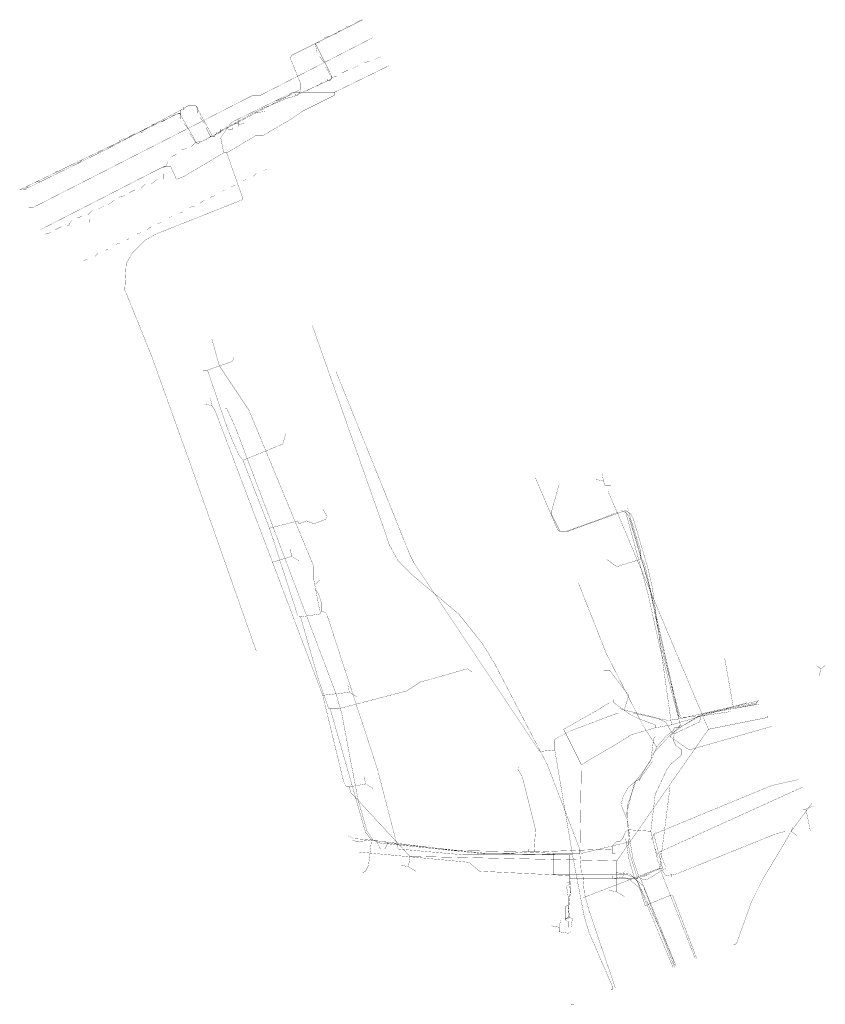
# Model space of a CAD drawing. Header units: metres. Extents: x 189710 to 199671, y 580425 to 586712.
# Tile 33 of 41: x 193957 to 194139, y 582523 to 582745. Entities that reach past the tile are written whole.
import ezdxf

# ---------------------------------------------------------------- set-up
doc = ezdxf.new("R2010")
doc.units = ezdxf.units.M
for name, color, linetype, lineweight in [('B-OI-KL-datatransport_BT Nederland-G', 3, 'DATA_BT', 18), ('B-OI-KL-datatransport_KPN-G', 3, 'DATA_KPN', 18), ('B-OI-KL-datatransport_Prorail-G', 3, 'DATA_PRORAIL', 18), ('B-OI-KL-datatransport_UPC-G', 3, 'DATA_UPC', 18), ('B-OI-KL-gas lage druk_Stedin-G', 40, 'GAS_LD_STEDIN', 18), ('B-OI-KL-laagspanning_Liander-G', 14, 'LS_LIANDER', 18), ('B-OI-KL-middenspanning_Liander-G', 12, 'MS_LIANDER', 18), ('B-OI-KL-middenspanning_Prorail-G', 12, 'MS_PRORAIL', 18), ('B-OI-KL-overig_Prorail-G', 7, 'OVERIG_PRORAIL', 18), ('B-OI-KL-overig_Wetterskip Fryslan-G', 7, 'OVERIG_WETTERSKIP', 18), ('B-OI-KL-riool onder druk_Gemeente-G', 212, 'RIO_DRUK_GEMEENTELIJK', 18), ('B-OI-KL-riool vrijverval_Gemeente-G', 211, 'RIO_VRIJVERVAL_GEMEENTELIJK', 18), ('B-OI-KL-water_Vitens-G', 5, 'WATER_VITENS', 18)]:
    doc.layers.add(name, color=color, linetype=linetype, lineweight=lineweight)
doc.styles.add('rtw_iso', font='iso-rtw.shx')
doc.linetypes.add('DATA_BT', pattern='A,12.7,-5.08,["BTDA",rtw_iso,S=2.54,R=0,X=-2.54,Y=-1.27],-6.35', length=24.13)
doc.linetypes.add('DATA_KPN', pattern='A,12.7,-5.08,["KPDA",rtw_iso,S=2.54,R=0,X=-2.54,Y=-1.27],-6.35', length=24.13)
doc.linetypes.add('DATA_PRORAIL', pattern='A,12.7,-5.08,["PLDA",rtw_iso,S=2.54,R=0,X=-2.54,Y=-1.27],-6.35', length=24.13)
doc.linetypes.add('DATA_UPC', pattern='A,12.7,-5.08,["UPDA",rtw_iso,S=2.54,R=0,X=-2.54,Y=-1.27],-6.35', length=24.13)
doc.linetypes.add('GAS_LD_STEDIN', pattern='A,12.7,-5.08,["STLD",rtw_iso,S=2.54,R=0,X=-2.54,Y=-1.27],-6.35', length=24.13)
doc.linetypes.add('LS_LIANDER', pattern='A,12.7,-5.08,["LILS",rtw_iso,S=2.54,R=0,X=-2.54,Y=-1.27],-6.35', length=24.13)
doc.linetypes.add('MS_LIANDER', pattern='A,12.7,-5.08,["LIMS",rtw_iso,S=2.54,R=0,X=-2.54,Y=-1.27],-6.35', length=24.13)
doc.linetypes.add('MS_PRORAIL', pattern='A,12.7,-5.08,["PLMS",rtw_iso,S=2.54,R=0,X=-2.54,Y=-1.27],-6.35', length=24.13)
doc.linetypes.add('OVERIG_PRORAIL', pattern='A,12.7,-5.08,["PLOV",rtw_iso,S=2.54,R=0,X=-2.54,Y=-1.27],-6.35', length=24.13)
doc.linetypes.add('OVERIG_WETTERSKIP', pattern='A,12.7,-5.08,["WFOV",rtw_iso,S=2.54,R=0,X=-2.54,Y=-1.27],-6.35', length=24.13)
doc.linetypes.add('RIO_DRUK_GEMEENTELIJK', pattern='A,12.7,-5.08,["GEDR",rtw_iso,S=2.54,R=0,X=-2.54,Y=-1.27],-6.35', length=24.13)
doc.linetypes.add('RIO_VRIJVERVAL_GEMEENTELIJK', pattern='A,12.7,-5.08,["GEVV",rtw_iso,S=2.54,R=0,X=-2.54,Y=-1.27],-6.35', length=24.13)
doc.linetypes.add('WATER_VITENS', pattern='A,12.7,-5.08,["VIWL",rtw_iso,S=2.54,R=0,X=-2.54,Y=-1.27],-6.35', length=24.13)

msp = doc.modelspace()

# ---------------------------------------------------------------- linework, layer by layer
at = {"layer": 'B-OI-KL-datatransport_BT Nederland-G', "ltscale": 0.5, "const_width": 0.05, "flags": 128}
msp.add_lwpolyline([(194037.17, 582740.83), (194011.83, 582727.83), (194010.17, 582727.83), (194008.83, 582727.17), (193960.5, 582702.5), (193959.5, 582702.5), (193959.5, 582702.83)], dxfattribs=at)
at = {"layer": 'B-OI-KL-datatransport_KPN-G', "ltscale": 0.5, "const_width": 0.05, "flags": 128}
for points in [[(194028.5, 582728.5), (194040.83, 582734.5)], [(194028.5, 582728.5), (194019.17, 582728.5), (194018.5, 582728.17), (194005.5, 582721.83), (194004.83, 582721.17), (194002.83, 582718.17)], [(194028.5, 582728.5), (194028.5, 582727.83), (194021.17, 582724.17), (194018.83, 582722.5), (194012.5, 582718.83), (194010.83, 582718.83), (194009.83, 582718.17), (194004.17, 582714.83)], [(194002.83, 582718.17), (194002.17, 582718.17)], [(194002.83, 582718.17), (194003.5, 582714.83)], [(194003.5, 582714.83), (193994.5, 582709.5), (193992.83, 582708.83), (193991.5, 582711.83), (193990.17, 582711.83), (193988.17, 582710.83), (193962.17, 582697.5)], [(194004.17, 582714.83), (194007.83, 582704.5), (194007.5, 582704.17), (193988.17, 582696.5), (193985.83, 582695.17), (193982.83, 582692.17), (193982.5, 582691.5), (193981.5, 582689.83), (193981.17, 582683.83), (193981.5, 582683.17), (193987.17, 582669.17), (193996.5, 582643.17), (194010.83, 582602.5)], [(194003.5, 582714.83), (194004.17, 582714.83)], [(193973.17, 582699.83), (193973.17, 582699.17)], [(194037.17, 582559.83), (194035.83, 582561.83), (194033.83, 582568.83), (194032.17, 582577.5), (194030.17, 582588.17), (194028.83, 582592.83), (194006.17, 582652.83), (194004.17, 582657.17), (194003.83, 582657.17)], [(194104.5, 582585.83), (194100.17, 582616.83), (194099.17, 582621.17), (194095.83, 582632.5), (194095.17, 582633.5), (194094.17, 582634.17), (194081.17, 582629.5), (194079.17, 582629.5), (194078.83, 582629.83), (194073.83, 582641.5)], [(194091.5, 582590.83), (194090.5, 582590.83), (194087.83, 582589.17), (194080.17, 582584.83), (194084.17, 582576.83)], [(194091.5, 582590.83), (194091.5, 582591.5)], [(194091.5, 582590.83), (194095.17, 582588.17), (194097.17, 582587.17), (194100.83, 582585.83), (194100.83, 582585.17)], [(194104.5, 582585.83), (194121.5, 582590.83), (194123.83, 582590.83)], [(194100.83, 582585.17), (194095.17, 582583.5), (194094.83, 582583.17), (194084.17, 582576.83)], [(194104.5, 582585.83), (194100.83, 582585.17)], [(194084.17, 582576.83), (194083.83, 582556.83)], [(194134.83, 582566.83), (194134.17, 582566.83)], [(194134.83, 582566.83), (194136.5, 582567.5)], [(194134.83, 582566.83), (194135.83, 582561.83)], [(194037.17, 582559.83), (194033.5, 582559.5), (194032.5, 582559.83), (194032.5, 582560.17)], [(194037.17, 582559.83), (194038.83, 582559.17), (194048.5, 582558.17), (194061.5, 582556.83), (194067.83, 582556.83), (194072.17, 582557.17)], [(194072.17, 582557.17), (194072.17, 582557.83)], [(194072.17, 582557.17), (194077.83, 582556.83)], [(194077.83, 582556.83), (194083.83, 582556.83)], [(194077.83, 582556.83), (194077.83, 582552.17), (194084.17, 582552.17)], [(194083.83, 582556.83), (194084.17, 582552.17)], [(194084.17, 582552.17), (194084.5, 582552.17)], [(194084.5, 582552.17), (194094.5, 582552.17), (194094.83, 582551.83), (194095.83, 582551.5), (194096.83, 582550.5), (194102.5, 582538.5), (194104.83, 582532.83), (194105.17, 582531.5)], [(194084.5, 582552.17), (194084.83, 582547.83), (194085.83, 582544.17), (194091.83, 582526.5)]]:
    msp.add_lwpolyline(points, dxfattribs=at)
at = {"layer": 'B-OI-KL-datatransport_Prorail-G', "ltscale": 0.5, "const_width": 0.05, "flags": 128}
msp.add_lwpolyline([(194034.83, 582744.83), (194024.17, 582739.5), (194027.83, 582732.17), (194027.83, 582731.5), (194019.17, 582727.5), (194017.83, 582727.17), (194011.5, 582724.5), (194002.83, 582719.83), (194001.17, 582718.5), (194000.83, 582718.83), (193997.17, 582725.5), (193995.5, 582725.5), (193994.5, 582724.83), (193977.5, 582715.83), (193959.83, 582707.17), (193957.5, 582706.5)], dxfattribs=at)
at = {"layer": 'B-OI-KL-datatransport_UPC-G', "ltscale": 0.5, "const_width": 0.05, "flags": 128}
for points in [[(193999.83, 582665.83), (194005.5, 582667.83), (194005.83, 582668.83)], [(193999.83, 582665.83), (193998.83, 582665.83)], [(193999.83, 582665.83), (194004.5, 582652.17), (194006.83, 582646.83), (194007.83, 582645.5)], [(194007.83, 582645.5), (194016.83, 582649.17), (194017.5, 582651.5)], [(194007.83, 582645.5), (194013.83, 582630.17)], [(194094.83, 582634.17), (194094.5, 582634.83)], [(194013.83, 582630.17), (194020.17, 582631.83), (194020.5, 582631.17), (194022.17, 582631.83), (194023.83, 582631.17), (194026.5, 582632.17), (194026.83, 582632.83), (194025.83, 582634.5)], [(194094.83, 582633.83), (194093.17, 582633.83)], [(194094.83, 582634.17), (194094.83, 582633.83)], [(194094.83, 582634.17), (194094.83, 582633.83)], [(194094.83, 582633.83), (194097.5, 582625.17), (194097.5, 582623.17)], [(194013.83, 582630.17), (194020.17, 582610.5), (194020.5, 582610.17), (194020.83, 582610.17)], [(194097.5, 582623.17), (194092.17, 582621.5), (194089.83, 582623.17)], [(194097.5, 582623.17), (194098.17, 582622.83), (194098.5, 582621.83), (194106.17, 582587.83), (194106.5, 582587.5), (194111.17, 582587.83)], [(194025.5, 582611.5), (194025.5, 582613.5), (194024.83, 582615.5), (194024.17, 582616.5), (194024.17, 582617.5), (194025.17, 582618.5)], [(194025.5, 582611.5), (194025.17, 582610.83), (194020.83, 582610.17)], [(194025.5, 582611.5), (194026.83, 582611.5)], [(194020.83, 582610.17), (194024.83, 582596.17), (194027.17, 582589.5), (194027.5, 582589.5)], [(194118.5, 582589.5), (194116.5, 582600.83)], [(194027.5, 582589.5), (194029.5, 582589.5), (194044.83, 582593.5), (194047.83, 582595.5), (194049.17, 582595.83), (194058.5, 582598.5), (194058.83, 582598.17), (194059.5, 582597.83)], [(194093.83, 582589.17), (194094.83, 582592.5), (194090.5, 582598.17), (194089.17, 582598.17)], [(194118.5, 582589.5), (194123.5, 582590.5), (194124.17, 582591.5)], [(194027.5, 582589.5), (194035.5, 582561.5), (194035.83, 582561.17), (194036.83, 582559.83)], [(194093.83, 582589.17), (194092.83, 582589.5)], [(194093.83, 582589.17), (194100.83, 582587.5), (194103.17, 582586.5), (194104.5, 582584.17), (194105.17, 582583.83)], [(194118.5, 582589.5), (194117.83, 582588.83), (194111.17, 582587.83)], [(194111.17, 582587.83), (194110.83, 582586.5), (194105.17, 582583.83)], [(194105.17, 582583.83), (194104.83, 582582.5)], [(194104.83, 582582.5), (194103.5, 582582.5)], [(194104.83, 582582.5), (194105.5, 582581.17), (194106.83, 582580.17)], [(194106.83, 582580.17), (194106.83, 582579.17), (194106.17, 582578.5), (194104.17, 582576.83), (194103.5, 582575.83), (194100.83, 582570.17), (194099.83, 582561.83)], [(194106.83, 582580.17), (194108.17, 582580.17)], [(194070.17, 582576.5), (194069.83, 582575.83), (194070.83, 582574.17), (194071.83, 582570.17), (194073.83, 582562.17), (194073.5, 582557.17)], [(194099.83, 582561.83), (194094.83, 582562.17), (194094.17, 582561.83), (194093.5, 582560.17), (194092.83, 582559.5), (194092.17, 582559.5), (194091.17, 582558.5), (194091.17, 582557.83)], [(194099.83, 582561.83), (194101.5, 582554.83), (194102.5, 582552.83), (194103.17, 582551.83), (194105.5, 582552.17), (194110.5, 582554.17), (194127.83, 582561.17), (194130.17, 582561.83), (194131.5, 582561.83)], [(194131.5, 582561.83), (194131.83, 582562.83)], [(194131.5, 582561.83), (194132.83, 582560.83)], [(194036.83, 582559.83), (194036.17, 582554.17), (194035.5, 582552.83), (194034.83, 582552.5)], [(194036.83, 582559.83), (194055.5, 582557.5), (194073.5, 582557.17)], [(194091.17, 582557.83), (194073.5, 582557.17)], [(194091.17, 582557.83), (194091.17, 582556.83), (194091.83, 582556.83), (194091.83, 582552.5), (194095.17, 582552.17), (194095.5, 582551.83), (194098.17, 582549.5), (194098.5, 582548.5), (194105.17, 582531.17)], [(194081.83, 582522.83), (194082.5, 582522.83)]]:
    msp.add_lwpolyline(points, dxfattribs=at)
at = {"layer": 'B-OI-KL-gas lage druk_Stedin-G', "ltscale": 0.5, "const_width": 0.05, "flags": 128}
for points in [[(194095.17, 582559.5), (194084.17, 582556.83), (194076.5, 582576.83), (194064.5, 582599.83), (194061.83, 582604.17), (194056.5, 582610.83), (194046.17, 582619.5), (194042.83, 582622.83), (194040.83, 582626.5), (194040.17, 582628.5), (194023.5, 582675.83)], [(194104.17, 582583.17), (194106.5, 582585.83), (194106.5, 582587.83), (194105.83, 582589.83), (194102.17, 582603.5), (194099.83, 582615.83), (194097.83, 582623.17), (194095.17, 582632.17), (194094.5, 582633.5), (194093.17, 582634.17)], [(194104.17, 582583.17), (194108.5, 582580.17), (194127.17, 582585.5)], [(194104.17, 582583.17), (194100.83, 582583.17), (194100.5, 582582.83), (194099.83, 582577.83), (194099.5, 582577.5), (194097.17, 582573.5), (194096.5, 582573.17), (194094.83, 582571.83), (194093.5, 582569.5), (194093.17, 582567.83), (194093.5, 582566.83), (194094.5, 582564.5), (194094.83, 582562.5), (194095.17, 582559.5)], [(194097.5, 582551.17), (194098.83, 582550.83), (194103.17, 582553.5), (194103.17, 582553.83), (194101.83, 582557.17), (194134.17, 582571.83)], [(194095.17, 582559.5), (194095.83, 582555.5), (194097.17, 582551.5), (194097.5, 582551.17)], [(194097.5, 582551.17), (194105.5, 582531.5)]]:
    msp.add_lwpolyline(points, dxfattribs=at)
at = {"layer": 'B-OI-KL-laagspanning_Liander-G', "ltscale": 0.5, "const_width": 0.05, "flags": 128}
for points in [[(194000.83, 582672.83), (194002.5, 582666.83), (194009.17, 582656.83), (194023.83, 582621.5), (194023.83, 582618.5), (194025.17, 582611.5), (194025.5, 582611.5)], [(194010.17, 582640.17), (194010.17, 582639.5)], [(194106.5, 582585.83), (194101.83, 582603.5), (194099.17, 582615.5), (194094.17, 582633.83), (194092.5, 582633.83), (194089.17, 582632.5), (194080.83, 582629.5), (194079.17, 582629.5), (194079.17, 582629.83), (194077.5, 582633.17), (194077.5, 582634.17), (194079.17, 582640.17)], [(194101.17, 582580.83), (194098.17, 582585.5), (194089.83, 582601.83), (194083.5, 582617.83)], [(194025.5, 582611.5), (194025.17, 582610.83)], [(194025.5, 582611.5), (194026.5, 582611.17), (194026.83, 582610.5), (194038.17, 582575.83), (194042.83, 582557.83), (194057.83, 582556.5), (194081.5, 582556.5), (194081.5, 582551.83)], [(194106.83, 582585.5), (194111.5, 582588.17), (194112.83, 582588.5), (194124.17, 582590.5)], [(194106.17, 582585.17), (194105.17, 582585.17), (194104.83, 582584.5), (194103.17, 582583.17)], [(194103.17, 582583.17), (194103.17, 582584.5)], [(194106.5, 582585.83), (194106.17, 582585.17)], [(194106.83, 582585.5), (194106.17, 582585.17)], [(194106.5, 582585.83), (194106.83, 582585.5)], [(194103.17, 582583.17), (194101.17, 582580.83)], [(194101.17, 582580.83), (194099.83, 582577.83), (194097.5, 582574.5), (194096.17, 582572.83), (194095.83, 582571.5), (194094.17, 582565.17), (194094.17, 582560.17), (194094.83, 582555.83), (194096.17, 582551.17)], [(194133.17, 582573.5), (194127.17, 582572.17), (194100.5, 582561.17), (194102.5, 582553.5), (194102.17, 582553.5), (194096.5, 582551.17)], [(194081.5, 582551.83), (194061.17, 582552.83), (194058.83, 582554.83), (194033.83, 582557.17)], [(194081.5, 582551.83), (194081.5, 582551.17)], [(194081.5, 582551.17), (194096.17, 582551.17)], [(194081.5, 582551.17), (194081.5, 582549.83)], [(194096.17, 582551.17), (194096.5, 582551.17)], [(194096.5, 582551.17), (194104.83, 582531.17)], [(194104.5, 582552.17), (194104.5, 582551.5)], [(194081.5, 582549.83), (194080.83, 582549.5), (194081.17, 582547.17)], [(194081.5, 582549.83), (194081.83, 582547.17), (194081.17, 582547.17)], [(194081.17, 582547.17), (194081.17, 582545.17)], [(194081.17, 582545.17), (194081.5, 582542.5), (194081.17, 582542.17), (194080.5, 582542.17)], [(194081.17, 582545.17), (194080.5, 582544.83), (194080.5, 582542.17)], [(194080.5, 582542.17), (194080.5, 582541.83)]]:
    msp.add_lwpolyline(points, dxfattribs=at)
msp.add_lwpolyline([(194080.5, 582541.83), (194081.17, 582541.5), (194081.17, 582540.17), (194079.5, 582540.17), (194079.5, 582541.83)], close=True, dxfattribs=at)
at = {"layer": 'B-OI-KL-middenspanning_Liander-G', "ltscale": 0.5, "const_width": 0.05, "flags": 128}
for points in [[(194095.5, 582551.17), (194096.83, 582551.17), (194095.17, 582556.5), (194094.83, 582558.5), (194094.5, 582567.5), (194094.83, 582568.5), (194096.5, 582573.17), (194097.17, 582573.17), (194097.5, 582573.83), (194100.17, 582577.5), (194100.17, 582579.17), (194104.17, 582583.5), (194106.83, 582585.5), (194111.17, 582588.17), (194112.5, 582588.5), (194123.83, 582590.83)], [(194100.83, 582561.5), (194099.83, 582559.83)], [(194100.83, 582557.83), (194101.5, 582556.17)], [(194093.5, 582551.5), (194093.83, 582552.83)], [(194102.17, 582554.17), (194102.5, 582553.5), (194102.17, 582553.5), (194101.5, 582553.17)], [(194081.83, 582550.5), (194080.83, 582550.17)], [(194081.83, 582550.5), (194081.17, 582542.5)], [(194081.83, 582551.17), (194081.5, 582551.83)], [(194081.83, 582551.17), (194091.17, 582551.17)], [(194081.83, 582551.17), (194081.83, 582550.5)], [(194091.17, 582551.17), (194091.17, 582551.83)], [(194093.5, 582551.5), (194091.17, 582551.17)], [(194093.5, 582551.5), (194094.5, 582551.17)], [(194094.5, 582551.17), (194095.5, 582551.17)], [(194094.5, 582551.17), (194095.17, 582550.83)], [(194095.5, 582551.17), (194095.17, 582550.83)], [(194095.17, 582550.83), (194097.17, 582549.17), (194097.5, 582548.5), (194098.5, 582545.17), (194098.83, 582545.17), (194104.5, 582547.5), (194104.83, 582547.17), (194110.17, 582533.17)], [(194099.5, 582552.17), (194097.83, 582551.5)], [(194080.5, 582541.83), (194079.5, 582541.83), (194079.17, 582540.17)], [(194081.17, 582542.5), (194080.5, 582541.83)], [(194080.5, 582541.83), (194081.17, 582541.5), (194081.17, 582540.17)], [(194081.17, 582542.5), (194082.17, 582542.17), (194081.83, 582540.17)], [(194079.17, 582540.17), (194077.5, 582540.5)], [(194079.17, 582540.17), (194081.17, 582540.17)], [(194079.17, 582540.17), (194079.17, 582539.17), (194081.17, 582538.83), (194081.83, 582539.17), (194081.83, 582540.17)], [(194081.17, 582540.17), (194081.83, 582540.17)]]:
    msp.add_lwpolyline(points, dxfattribs=at)
at = {"layer": 'B-OI-KL-middenspanning_Prorail-G', "ltscale": 0.5, "const_width": 0.05, "flags": 128}
msp.add_lwpolyline([(194034.83, 582744.83), (194018.83, 582736.83), (194018.5, 582736.17), (194020.83, 582730.5), (194020.83, 582729.17), (193997.5, 582716.83), (193993.5, 582723.83), (193957.5, 582706.5)], dxfattribs=at)
at = {"layer": 'B-OI-KL-overig_Prorail-G', "ltscale": 0.5, "const_width": 0.05, "flags": 128}
for points in [[(194034.5, 582744.83), (194033.17, 582744.17)], [(194029.83, 582742.5), (194028.5, 582741.5)], [(194032.17, 582743.5), (194030.83, 582743.17)], [(194025.17, 582739.83), (194024.17, 582739.5), (194024.5, 582737.5)], [(194027.5, 582741.17), (194026.17, 582740.83)], [(194025.17, 582736.5), (194026.17, 582735.17)], [(194036.5, 582735.5), (194035.17, 582735.17)], [(194038.83, 582736.5), (194037.5, 582735.83)], [(194027.83, 582731.83), (194026.5, 582734.17)], [(194031.5, 582733.5), (194030.17, 582732.83)], [(194033.83, 582734.5), (194032.5, 582733.83)], [(194025.83, 582730.83), (194024.5, 582729.83)], [(194027.83, 582731.83), (194027.5, 582731.17), (194026.83, 582731.17), (194026.83, 582731.5)], [(194027.83, 582731.83), (194029.17, 582732.17)], [(194020.83, 582728.83), (194020.17, 582727.83), (194019.83, 582727.83), (194019.5, 582728.17)], [(194023.5, 582729.5), (194022.17, 582728.83)], [(194018.5, 582727.83), (194015.17, 582726.5)], [(193993.83, 582723.83), (193991.83, 582723.17)], [(193993.83, 582723.83), (193993.83, 582724.5), (193994.5, 582724.5), (193994.5, 582725.17)], [(193993.83, 582723.83), (193993.83, 582722.5)], [(193995.83, 582725.5), (193997.17, 582725.5), (193997.5, 582725.17), (193997.5, 582723.83)], [(194012.83, 582724.17), (194010.5, 582723.83)], [(194012.83, 582725.17), (194015.17, 582725.17)], [(193988.5, 582721.5), (193987.17, 582721.17)], [(193990.83, 582722.5), (193989.5, 582721.83)], [(193994.5, 582721.5), (193995.5, 582720.17)], [(193998.17, 582722.83), (193999.17, 582721.5)], [(194006.83, 582721.5), (194005.83, 582721.5)], [(194006.83, 582721.5), (194006.83, 582722.17)], [(194006.83, 582721.5), (194006.83, 582721.17)], [(194006.83, 582721.17), (194008.17, 582721.5)], [(194008.17, 582722.83), (194010.5, 582722.83)], [(193983.5, 582719.17), (193982.17, 582718.5)], [(193985.83, 582720.5), (193985.17, 582719.5), (193984.83, 582719.5), (193984.5, 582719.83)], [(193997.17, 582717.17), (193995.83, 582719.17)], [(194000.5, 582718.5), (193999.5, 582720.5)], [(194002.83, 582720.17), (194002.83, 582719.5), (194002.17, 582719.17), (194001.83, 582719.5)], [(194004.17, 582720.83), (194004.5, 582720.17), (194005.5, 582720.17), (194005.5, 582720.5)], [(194006.83, 582721.17), (194006.83, 582720.83)], [(193981.17, 582718.17), (193979.83, 582717.5)], [(193997.17, 582717.17), (193996.17, 582716.17)], [(193997.17, 582717.17), (193998.5, 582717.5)], [(194000.5, 582718.5), (193999.5, 582717.83)], [(194000.5, 582718.5), (194001.5, 582718.5)], [(193976.5, 582715.5), (193975.17, 582714.83)], [(193978.83, 582716.83), (193977.5, 582715.83)], [(193995.17, 582715.83), (193993.83, 582715.5)], [(193971.5, 582713.17), (193970.83, 582712.5), (193970.5, 582712.83), (193970.17, 582712.83)], [(193973.83, 582714.5), (193972.83, 582713.5)], [(193990.83, 582712.83), (193990.5, 582711.83), (193989.83, 582711.5)], [(193992.83, 582714.5), (193991.5, 582713.83)], [(193966.83, 582710.83), (193965.5, 582710.5)], [(193969.17, 582712.17), (193967.83, 582711.5)], [(193962.17, 582708.5), (193960.83, 582708.17)], [(193964.5, 582709.5), (193963.17, 582708.83)], [(193988.5, 582708.83), (193987.17, 582707.83)], [(193989.83, 582710.17), (193989.83, 582708.83)], [(193959.5, 582707.5), (193958.83, 582706.5), (193958.5, 582706.5), (193958.17, 582706.83)], [(193983.5, 582706.5), (193982.17, 582705.83)], [(193985.83, 582707.83), (193984.83, 582706.83)], [(193978.83, 582704.17), (193977.5, 582703.17)], [(193981.17, 582705.17), (193979.83, 582704.83)], [(193973.83, 582701.83), (193972.83, 582700.83)], [(193976.5, 582702.83), (193975.17, 582702.17)], [(193969.17, 582699.5), (193968.5, 582698.5), (193968.17, 582698.5), (193967.83, 582698.83)], [(193971.5, 582700.5), (193970.5, 582700.17)], [(193966.83, 582698.17), (193965.5, 582697.5)], [(193964.5, 582696.83), (193963.17, 582696.5)]]:
    msp.add_lwpolyline(points, dxfattribs=at)
at = {"layer": 'B-OI-KL-overig_Wetterskip Fryslan-G', "ltscale": 0.5, "const_width": 0.05, "flags": 128}
for points in [[(194013.17, 582711.17), (194012.5, 582710.83)], [(194008.5, 582708.83), (194007.83, 582708.5)], [(194010.83, 582710.17), (194010.17, 582709.5)], [(194003.83, 582706.5), (194003.17, 582706.17)], [(194006.17, 582707.5), (194005.17, 582707.17)], [(193999.17, 582704.17), (193998.17, 582703.5)], [(194001.5, 582705.17), (194000.5, 582704.83)], [(193994.17, 582701.5), (193993.5, 582701.17)], [(193996.83, 582702.83), (193995.83, 582702.5)], [(193989.5, 582699.17), (193988.5, 582698.83)], [(193991.83, 582700.5), (193991.17, 582700.17)], [(193987.17, 582698.17), (193986.17, 582697.5)], [(193982.17, 582695.5), (193981.5, 582695.17)], [(193984.83, 582696.83), (193983.83, 582696.5)], [(193977.5, 582693.17), (193976.83, 582692.83)], [(193980.17, 582694.5), (193979.17, 582694.17)], [(193972.83, 582690.83), (193971.83, 582690.5)], [(193975.17, 582692.17), (193974.5, 582691.5)]]:
    msp.add_lwpolyline(points, dxfattribs=at)
at = {"layer": 'B-OI-KL-riool onder druk_Gemeente-G', "ltscale": 0.5, "const_width": 0.05, "flags": 128}
for points in [[(194000.5, 582659.5), (194000.83, 582657.83)], [(194000.83, 582657.83), (193999.17, 582658.17)], [(194000.83, 582657.83), (194001.5, 582656.83)], [(194001.5, 582656.83), (194002.5, 582656.83)], [(194001.5, 582656.83), (194014.5, 582622.5)], [(194088.83, 582642.5), (194089.17, 582640.83)], [(194089.17, 582640.83), (194087.5, 582641.17)], [(194089.17, 582640.83), (194089.5, 582639.83), (194090.17, 582639.83)], [(194090.17, 582639.83), (194090.83, 582639.83)], [(194090.17, 582639.83), (194090.17, 582638.5), (194092.5, 582633.17), (194112.83, 582584.83)], [(194018.83, 582623.83), (194014.5, 582622.5)], [(194018.5, 582625.5), (194018.83, 582623.83)], [(194018.83, 582623.83), (194020.5, 582622.83)], [(194014.5, 582622.5), (194025.83, 582592.5)], [(194138.17, 582598.5), (194137.17, 582599.17)], [(194138.17, 582598.5), (194137.83, 582596.83)], [(194138.17, 582598.5), (194139.17, 582599.17)], [(194031.5, 582594.83), (194031.83, 582593.17)], [(194031.83, 582593.17), (194025.83, 582592.5)], [(194031.83, 582593.17), (194033.5, 582592.17)], [(194025.83, 582592.5), (194030.5, 582573.17), (194031.17, 582571.83), (194031.83, 582571.83)], [(194112.83, 582584.83), (194126.17, 582587.5), (194126.17, 582587.83)], [(194112.83, 582584.83), (194092.17, 582555.17)], [(194035.17, 582574.17), (194035.5, 582572.5)], [(194035.5, 582572.5), (194031.83, 582571.83)], [(194031.83, 582571.83), (194032.17, 582570.5), (194033.17, 582569.5), (194045.5, 582556.17)], [(194035.5, 582572.5), (194037.17, 582571.5)], [(194045.5, 582556.17), (194045.17, 582553.83)], [(194045.5, 582556.17), (194092.17, 582555.17)], [(194092.17, 582555.17), (194092.17, 582548.17)], [(194045.17, 582553.83), (194043.5, 582554.17)], [(194045.17, 582553.83), (194046.83, 582552.83)], [(194092.17, 582548.17), (194090.5, 582548.5)], [(194092.17, 582548.17), (194093.83, 582547.17)]]:
    msp.add_lwpolyline(points, dxfattribs=at)
at = {"layer": 'B-OI-KL-riool vrijverval_Gemeente-G', "ltscale": 0.5, "const_width": 0.05, "flags": 128}
for points in [[(194101.83, 582553.5), (194104.17, 582571.83)], [(194101.83, 582553.5), (194084.5, 582546.83)], [(194101.83, 582553.5), (194109.83, 582533.17)]]:
    msp.add_lwpolyline(points, dxfattribs=at)
at = {"layer": 'B-OI-KL-water_Vitens-G', "ltscale": 0.5, "const_width": 0.05, "flags": 128}
for points in [[(194078.17, 582580.17), (194074.83, 582579.83), (194074.5, 582580.17), (194046.5, 582622.17), (194045.5, 582624.17), (194028.83, 582665.5)], [(194106.17, 582587.17), (194099.17, 582618.17), (194097.5, 582623.83), (194094.83, 582632.83), (194094.17, 582633.83), (194093.83, 582634.17)], [(194106.17, 582587.17), (194123.83, 582591.17)], [(194106.17, 582587.17), (194103.83, 582586.83), (194101.83, 582587.17), (194095.83, 582588.5), (194092.5, 582588.5), (194091.5, 582588.17), (194081.83, 582584.5), (194079.17, 582583.17), (194078.17, 582582.5)], [(194078.17, 582582.5), (194077.5, 582582.5)], [(194078.17, 582582.5), (194078.17, 582580.17)], [(194078.17, 582580.17), (194082.17, 582556.5)], [(194136.17, 582568.17), (194131.5, 582561.83), (194130.17, 582559.5), (194125.17, 582551.17), (194122.5, 582545.83), (194119.17, 582536.5), (194118.5, 582536.17)], [(194040.5, 582559.17), (194039.83, 582557.83), (194038.83, 582557.83), (194038.5, 582558.5), (194037.83, 582559.83), (194032.83, 582560.17), (194032.17, 582560.5), (194031.5, 582560.83)], [(194040.5, 582559.17), (194039.5, 582559.5)], [(194040.5, 582559.17), (194062.83, 582556.83), (194082.17, 582556.5)], [(194082.17, 582556.5), (194084.83, 582542.5), (194085.83, 582539.17), (194091.17, 582526.83), (194091.17, 582526.17), (194090.83, 582526.17)]]:
    msp.add_lwpolyline(points, dxfattribs=at)

doc.saveas('drawing.dxf')
